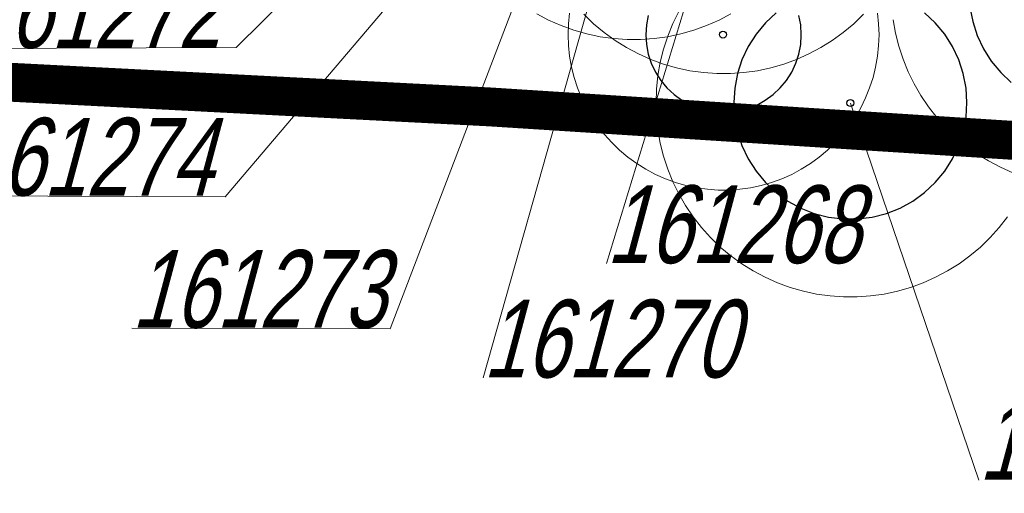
# Model space of a CAD drawing. Header units: metres. Extents: x 7419449 to 7420144, y 5549519 to 5549653.
# Tile 5 of 67: x 7419477 to 7419490, y 5549524 to 5549530. Entities that reach past the tile are written whole.
import ezdxf
from ezdxf.enums import TextEntityAlignment as Align
from ezdxf.lldxf.tags import DXFTag

# ---------------------------------------------------------------- set-up
doc = ezdxf.new("R2010")
doc.units = ezdxf.units.M
doc.layers.add('_4_GRANICA_OPRACOWANIA', color=146, linetype='2', lineweight=53, transparency=0.2)
doc.layers.add('_4_korony', color=7, linetype='Continuous', lineweight=25, true_color=0x7aa300)
for name, color, linetype, lineweight in [('_4_krzewy istniejące', 86, 'Continuous', 30), ('_4_NUMERY_PIKIET', 7, 'Continuous', 15), ('_4_SOD', 30, 'Continuous', 20)]:
    doc.layers.add(name, color=color, linetype=linetype, lineweight=lineweight)
doc.layers.add('_4_PUNKT_INWENTARYZACYJNY', color=7, linetype='Continuous')
doc.styles.add('STANDARD-Working1250', font='arial.ttf', dxfattribs={"height": 2.5})
tags = doc.linetypes.add('2', pattern=[0.9, 0.6, -0.3]).pattern_tags.tags
tags[6:7] = [DXFTag(74, 4), DXFTag(75, 0), DXFTag(340, '0'), DXFTag(46, 1.0), DXFTag(50, 0.0), DXFTag(44, 0.0), DXFTag(45, 0.0)]
tags[4:5] = [DXFTag(74, 4), DXFTag(75, 0), DXFTag(340, '0'), DXFTag(46, 1.0), DXFTag(50, 0.0), DXFTag(44, 0.0), DXFTag(45, 0.0)]

msp = doc.modelspace()

# ---------------------------------------------------------------- linework, layer by layer
at = {"layer": '_4_GRANICA_OPRACOWANIA', "lineweight": 30, "ltscale": 3, "const_width": 0.5}
msp.add_lwpolyline([(7419450.062, 5549530.83), (7419458.91, 5549530.45), (7419461.94, 5549530.29), (7419468.08, 5549529.97), (7419483.43, 5549529.18), (7419523.94, 5549526.59), (7419538.19, 5549526.4), (7419548.95, 5549525.8), (7419576.9, 5549524.47), (7419583.97, 5549584.15), (7419584.48, 5549588.54), (7419590.93, 5549644.33), (7419562.5, 5549640.55), (7419487.71, 5549630.61), (7419482.9, 5549629.97), (7419478.25, 5549627.12), (7419462.12, 5549617.26), (7419459.99, 5549593.07), (7419450.09, 5549531.19)], close=True, dxfattribs=at)
at = {"layer": '_4_korony', "linetype": 'Continuous', "flags": 128}
for points in [[(7419490.14, 5549531.806), (7419490.003, 5549531.677), (7419489.882, 5549531.532), (7419489.782, 5549531.373), (7419489.701, 5549531.202), (7419489.643, 5549531.023), (7419489.608, 5549530.838), (7419489.596, 5549530.65), (7419489.608, 5549530.462), (7419489.643, 5549530.277), (7419489.701, 5549530.098), (7419489.782, 5549529.927), (7419489.882, 5549529.768), (7419490.003, 5549529.623), (7419490.14, 5549529.494)], [(7419485.469, 5549530.358), (7419485.446, 5549530.234), (7419485.438, 5549530.109), (7419485.446, 5549529.984), (7419485.469, 5549529.86), (7419485.508, 5549529.741), (7419485.562, 5549529.627), (7419485.629, 5549529.521), (7419485.709, 5549529.424), (7419485.801, 5549529.338), (7419485.902, 5549529.265), (7419486.012, 5549529.204), (7419486.129, 5549529.158), (7419486.251, 5549529.127), (7419486.375, 5549529.111), (7419486.501, 5549529.111), (7419486.625, 5549529.127), (7419486.747, 5549529.158), (7419486.864, 5549529.204), (7419486.974, 5549529.265), (7419487.075, 5549529.338), (7419487.167, 5549529.424), (7419487.247, 5549529.521), (7419487.314, 5549529.627), (7419487.368, 5549529.741), (7419487.407, 5549529.86), (7419487.43, 5549529.984), (7419487.438, 5549530.109), (7419487.43, 5549530.234), (7419487.407, 5549530.358)], [(7419487.113, 5549530.391), (7419486.976, 5549530.262), (7419486.855, 5549530.117), (7419486.755, 5549529.958), (7419486.674, 5549529.787), (7419486.616, 5549529.608), (7419486.581, 5549529.423), (7419486.569, 5549529.235), (7419486.581, 5549529.047), (7419486.616, 5549528.862), (7419486.674, 5549528.683), (7419486.755, 5549528.512), (7419486.855, 5549528.353), (7419486.976, 5549528.208), (7419487.113, 5549528.079), (7419487.265, 5549527.969), (7419487.43, 5549527.878), (7419487.605, 5549527.808), (7419487.788, 5549527.762), (7419487.975, 5549527.738), (7419488.163, 5549527.738), (7419488.35, 5549527.762), (7419488.533, 5549527.808), (7419488.708, 5549527.878), (7419488.873, 5549527.969), (7419489.025, 5549528.079), (7419489.162, 5549528.208), (7419489.283, 5549528.353), (7419489.383, 5549528.512), (7419489.464, 5549528.683), (7419489.522, 5549528.862), (7419489.557, 5549529.047), (7419489.569, 5549529.235), (7419489.557, 5549529.423), (7419489.522, 5549529.608), (7419489.464, 5549529.787), (7419489.383, 5549529.958), (7419489.283, 5549530.117), (7419489.162, 5549530.262), (7419489.025, 5549530.391)]]:
    msp.add_lwpolyline(points, dxfattribs=at)
at = {"layer": '_4_krzewy istniejące', "elevation": 10.18}
msp.add_lwpolyline([(7419533.763, 5549558.395), (7419528.84, 5549526.525), (7419523.94, 5549526.59), (7419483.43, 5549529.18), (7419454.642, 5549530.858), (7419457.792, 5549566.805), (7419533.763, 5549558.395)], dxfattribs=at)
at = {"layer": '_4_NUMERY_PIKIET'}
for points in [[(7419484.27, 5549534), (7419480.167, 5549529.944), (7419476.694, 5549529.933)], [(7419484.87, 5549533.45), (7419482.147, 5549526.325), (7419478.823, 5549526.334)], [(7419484.59, 5549533.39), (7419480.027, 5549528.023), (7419476.598, 5549528.035)], [(7419485.28, 5549532.54), (7419483.343, 5549525.695)], [(7419486.44, 5549532.11), (7419484.93, 5549527.166)], [(7419488.07, 5549529.23), (7419489.722, 5549524.379)]]:
    msp.add_lwpolyline(points, dxfattribs=at)
at = {"layer": '_4_PUNKT_INWENTARYZACYJNY'}
for centre in [(7419486.43, 5549530.11), (7419488.07, 5549529.23)]:
    msp.add_circle(centre, 0.045, dxfattribs=at)
at = {"layer": '_4_SOD', "flags": 128}
for points in [[(7419485.862, 5549530.409), (7419485.785, 5549530.252), (7419485.72, 5549530.09), (7419485.666, 5549529.924), (7419485.624, 5549529.755), (7419485.593, 5549529.583), (7419485.575, 5549529.409), (7419485.569, 5549529.235), (7419485.575, 5549529.061), (7419485.593, 5549528.887), (7419485.624, 5549528.715), (7419485.666, 5549528.546), (7419485.72, 5549528.38), (7419485.785, 5549528.218), (7419485.862, 5549528.061), (7419485.949, 5549527.91), (7419486.046, 5549527.766), (7419486.154, 5549527.628), (7419486.271, 5549527.498), (7419486.396, 5549527.377), (7419486.53, 5549527.265), (7419486.671, 5549527.162), (7419486.819, 5549527.07), (7419486.973, 5549526.988), (7419487.132, 5549526.917), (7419487.296, 5549526.857), (7419487.464, 5549526.809), (7419487.635, 5549526.773), (7419487.808, 5549526.749), (7419487.982, 5549526.737), (7419488.156, 5549526.737), (7419488.33, 5549526.749), (7419488.503, 5549526.773), (7419488.674, 5549526.809), (7419488.842, 5549526.857), (7419489.006, 5549526.917), (7419489.165, 5549526.988), (7419489.319, 5549527.07), (7419489.467, 5549527.162), (7419489.608, 5549527.265), (7419489.742, 5549527.377), (7419489.867, 5549527.498), (7419489.984, 5549527.628), (7419490.092, 5549527.766)], [(7419484.033, 5549530.379), (7419484.187, 5549530.297), (7419484.346, 5549530.226), (7419484.51, 5549530.166), (7419484.678, 5549530.118), (7419484.849, 5549530.082), (7419485.022, 5549530.058), (7419485.196, 5549530.046), (7419485.37, 5549530.046), (7419485.544, 5549530.058), (7419485.717, 5549530.082), (7419485.888, 5549530.118), (7419486.056, 5549530.166), (7419486.22, 5549530.226), (7419486.379, 5549530.297), (7419486.533, 5549530.379)], [(7419484.457, 5549530.387), (7419484.443, 5549530.249), (7419484.438, 5549530.109), (7419484.443, 5549529.969), (7419484.457, 5549529.831), (7419484.482, 5549529.693), (7419484.515, 5549529.558), (7419484.559, 5549529.425), (7419484.611, 5549529.296), (7419484.672, 5549529.17), (7419484.742, 5549529.049), (7419484.82, 5549528.933), (7419484.906, 5549528.823), (7419484.999, 5549528.72), (7419485.1, 5549528.623), (7419485.207, 5549528.533), (7419485.32, 5549528.451), (7419485.438, 5549528.377), (7419485.561, 5549528.311), (7419485.689, 5549528.255), (7419485.82, 5549528.207), (7419485.954, 5549528.168), (7419486.091, 5549528.139), (7419486.229, 5549528.12), (7419486.368, 5549528.11), (7419486.508, 5549528.11), (7419486.647, 5549528.12), (7419486.785, 5549528.139), (7419486.922, 5549528.168), (7419487.056, 5549528.207), (7419487.187, 5549528.255), (7419487.315, 5549528.311), (7419487.438, 5549528.377), (7419487.556, 5549528.451), (7419487.669, 5549528.533), (7419487.776, 5549528.623), (7419487.877, 5549528.72), (7419487.97, 5549528.823), (7419488.056, 5549528.933), (7419488.134, 5549529.049), (7419488.204, 5549529.17), (7419488.265, 5549529.296), (7419488.317, 5549529.425), (7419488.361, 5549529.558), (7419488.394, 5549529.693), (7419488.419, 5549529.831), (7419488.433, 5549529.969), (7419488.438, 5549530.109), (7419488.433, 5549530.249), (7419488.419, 5549530.387)], [(7419484.641, 5549530.371), (7419484.766, 5549530.25), (7419484.9, 5549530.138), (7419485.041, 5549530.035), (7419485.189, 5549529.943), (7419485.343, 5549529.861), (7419485.502, 5549529.79), (7419485.666, 5549529.73), (7419485.834, 5549529.682), (7419486.005, 5549529.646), (7419486.178, 5549529.622), (7419486.352, 5549529.61), (7419486.526, 5549529.61), (7419486.7, 5549529.622), (7419486.873, 5549529.646), (7419487.044, 5549529.682), (7419487.212, 5549529.73), (7419487.376, 5549529.79), (7419487.535, 5549529.861), (7419487.689, 5549529.943), (7419487.837, 5549530.035), (7419487.978, 5549530.138), (7419488.112, 5549530.25), (7419488.237, 5549530.371)], [(7419488.62, 5549530.302), (7419488.651, 5549530.13), (7419488.693, 5549529.961), (7419488.747, 5549529.795), (7419488.812, 5549529.633), (7419488.889, 5549529.476), (7419488.976, 5549529.325), (7419489.073, 5549529.181), (7419489.181, 5549529.043), (7419489.298, 5549528.913), (7419489.423, 5549528.792), (7419489.557, 5549528.68), (7419489.698, 5549528.577), (7419489.846, 5549528.485), (7419490, 5549528.403), (7419490.159, 5549528.332)]]:
    msp.add_lwpolyline(points, dxfattribs=at)

# ---------------------------------------------------------------- texts
at = {"layer": '_4_NUMERY_PIKIET', "style": 'STANDARD-Working1250', "oblique": 15, "width": 0.7}
for s, p in [('161272', (7419476.694, 5549529.637)), ('161274', (7419476.598, 5549527.739)), ('161268', (7419484.93, 5549526.87)), ('161273', (7419478.823, 5549526.038)), ('161270', (7419483.343, 5549525.399)), ('161263', (7419489.722, 5549524.083))]:
    msp.add_text(s, height=1, dxfattribs=at).set_placement(p, align=Align.BOTTOM_LEFT)

doc.saveas('drawing.dxf')
